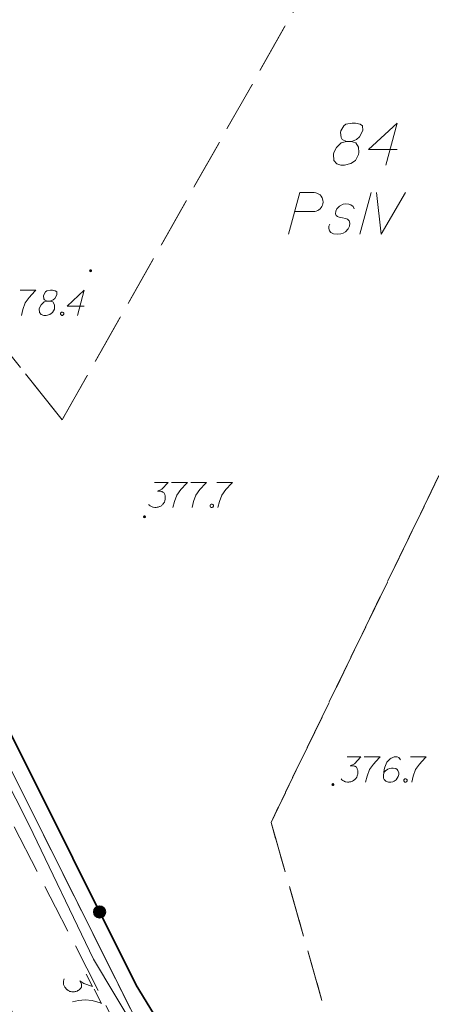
# Model space of a CAD drawing. Header units: metres. Extents: x 5555129 to 5556676, y 5635595 to 5636517.
# Tile 21 of 255: x 5555164 to 5555177, y 5636297 to 5636326. Entities that reach past the tile are written whole.
import ezdxf

# ---------------------------------------------------------------- set-up
doc = ezdxf.new("R2010")
doc.units = ezdxf.units.M
doc.header["$MEASUREMENT"] = 0
for name, pattern in [('L_0_06', [2, 1.5, -0.5]), ('PRZER1-1', [2, 1, -1]), ('PRZER3-1', [4, 3, -1])]:
    doc.linetypes.add(name, pattern=pattern)
for name, color, linetype, lineweight in [('#digitalizacja', 7, 'Continuous', 18), ('#skartowane', 7, 'Continuous', 18), ('#zmodyfikowane', 7, 'Continuous', 18)]:
    doc.layers.add(name, color=color, linetype=linetype, lineweight=lineweight)
for name, color, linetype, lineweight, true_color in [('GESDZI', 7, 'Continuous', 18, 0x0a0909), ('GESDZI_O', 7, 'Continuous', 18, 0x0a0909), ('GESKKL', 7, 'PRZER3-1', 18, 0x008000), ('GESKKL_O', 7, 'PRZER3-1', 18, 0x008000), ('GESUZY', 7, 'PRZER1-1', 18, 0x008000)]:
    doc.layers.add(name, color=color, linetype=linetype, lineweight=lineweight, true_color=true_color)

msp = doc.modelspace()

# ---------------------------------------------------------------- hatches: boundary and pattern name
at = {"layer": '#skartowane', "linetype": 'Continuous', "lineweight": 35}
h = msp.add_hatch(color=7, dxfattribs=at)
edge = h.paths.add_edge_path()
edge.add_arc((5555166.728, 5636299.651), 0.175, 0, 360)
at = {"layer": '#zmodyfikowane', "linetype": 'Continuous', "lineweight": 18}
h = msp.add_hatch(color=7, dxfattribs=at)
edge = h.paths.add_edge_path()
edge.add_arc((5555166.46, 5636318.83), 0.045, 0, 360)
h = msp.add_hatch(color=7, dxfattribs=at)
edge = h.paths.add_edge_path()
edge.add_arc((5555168.07, 5636311.47), 0.045, 0, 360)
h = msp.add_hatch(color=7, dxfattribs=at)
edge = h.paths.add_edge_path()
edge.add_arc((5555173.7, 5636303.46), 0.045, 0, 360)

# ---------------------------------------------------------------- linework, layer by layer
at = {"layer": '#digitalizacja', "color": 1, "linetype": 'Continuous', "lineweight": 18, "flags": 128}
msp.add_lwpolyline([(5555160.588, 5636310.204), (5555164.623, 5636302.246), (5555166.546, 5636298.24), (5555170.434, 5636291.739), (5555173.666, 5636287.512), (5555177.255, 5636283.385), (5555187.066, 5636274.45)], dxfattribs=at)
at = {"layer": '#skartowane', "color": 7, "linetype": 'Continuous', "lineweight": 18, "flags": 128}
for points in [[(5555164.355, 5636318.244), (5555164.828, 5636318.244), (5555164.798, 5636318.215), (5555164.627, 5636318.032), (5555164.509, 5636317.866), (5555164.438, 5636317.671), (5555164.391, 5636317.494)], [(5555165.164, 5636317.919), (5555165.247, 5636317.919), (5555165.27, 5636317.925), (5555165.341, 5636317.955), (5555165.395, 5636318.002), (5555165.454, 5636318.114), (5555165.448, 5636318.197), (5555165.406, 5636318.226), (5555165.324, 5636318.244), (5555165.265, 5636318.244), (5555165.152, 5636318.226), (5555165.117, 5636318.197), (5555165.058, 5636318.108), (5555165.052, 5636318.079), (5555165.064, 5636317.99), (5555165.087, 5636317.955), (5555165.164, 5636317.919), (5555165.07, 5636317.896), (5555164.981, 5636317.807), (5555164.934, 5636317.719), (5555164.928, 5636317.689), (5555164.934, 5636317.577), (5555164.987, 5636317.518), (5555165.058, 5636317.494), (5555165.129, 5636317.494), (5555165.241, 5636317.524), (5555165.324, 5636317.577), (5555165.377, 5636317.683), (5555165.383, 5636317.719), (5555165.377, 5636317.813), (5555165.33, 5636317.896), (5555165.247, 5636317.919)], [(5555166.268, 5636317.772), (5555165.761, 5636317.772), (5555166.268, 5636318.244), (5555166.068, 5636317.494)], [(5555165.595, 5636317.595), (5555165.625, 5636317.595), (5555165.642, 5636317.583), (5555165.66, 5636317.559), (5555165.66, 5636317.53), (5555165.642, 5636317.506), (5555165.625, 5636317.494), (5555165.595, 5636317.494), (5555165.578, 5636317.506), (5555165.56, 5636317.53), (5555165.56, 5636317.559), (5555165.578, 5636317.583), (5555165.595, 5636317.595)], [(5555168.368, 5636312.499), (5555168.781, 5636312.499), (5555168.586, 5636312.298), (5555168.456, 5636312.233), (5555168.563, 5636312.233), (5555168.586, 5636312.227), (5555168.598, 5636312.221), (5555168.61, 5636312.216), (5555168.622, 5636312.21), (5555168.645, 5636312.192), (5555168.657, 5636312.174), (5555168.669, 5636312.156), (5555168.675, 5636312.139), (5555168.687, 5636312.097), (5555168.692, 5636312.062), (5555168.692, 5636312.044), (5555168.692, 5636312.021), (5555168.687, 5636311.985), (5555168.681, 5636311.962), (5555168.675, 5636311.938), (5555168.669, 5636311.92), (5555168.663, 5636311.908), (5555168.657, 5636311.897), (5555168.651, 5636311.885), (5555168.639, 5636311.867), (5555168.622, 5636311.843), (5555168.604, 5636311.826), (5555168.592, 5636311.814), (5555168.574, 5636311.802), (5555168.557, 5636311.79), (5555168.533, 5636311.779), (5555168.521, 5636311.773), (5555168.48, 5636311.761), (5555168.444, 5636311.755), (5555168.421, 5636311.749), (5555168.38, 5636311.749), (5555168.332, 5636311.755), (5555168.315, 5636311.761), (5555168.297, 5636311.767), (5555168.279, 5636311.773), (5555168.261, 5636311.784), (5555168.244, 5636311.796), (5555168.214, 5636311.82), (5555168.196, 5636311.843)], [(5555168.881, 5636312.499), (5555169.354, 5636312.499), (5555169.324, 5636312.469), (5555169.153, 5636312.286), (5555169.035, 5636312.121), (5555168.964, 5636311.926), (5555168.917, 5636311.749)], [(5555169.454, 5636312.499), (5555169.927, 5636312.499), (5555169.897, 5636312.469), (5555169.726, 5636312.286), (5555169.608, 5636312.121), (5555169.537, 5636311.926), (5555169.49, 5636311.749)], [(5555170.228, 5636312.499), (5555170.7, 5636312.499), (5555170.671, 5636312.469), (5555170.499, 5636312.286), (5555170.381, 5636312.121), (5555170.31, 5636311.926), (5555170.263, 5636311.749)], [(5555170.062, 5636311.849), (5555170.092, 5636311.849), (5555170.11, 5636311.838), (5555170.127, 5636311.814), (5555170.127, 5636311.784), (5555170.11, 5636311.761), (5555170.092, 5636311.749), (5555170.062, 5636311.749), (5555170.045, 5636311.761), (5555170.027, 5636311.784), (5555170.027, 5636311.814), (5555170.045, 5636311.838), (5555170.062, 5636311.849)], [(5555174.121, 5636304.286), (5555174.535, 5636304.286), (5555174.34, 5636304.085), (5555174.21, 5636304.02), (5555174.316, 5636304.02), (5555174.34, 5636304.014), (5555174.352, 5636304.008), (5555174.363, 5636304.002), (5555174.375, 5636303.996), (5555174.399, 5636303.979), (5555174.411, 5636303.961), (5555174.422, 5636303.943), (5555174.428, 5636303.925), (5555174.44, 5636303.884), (5555174.446, 5636303.849), (5555174.446, 5636303.831), (5555174.446, 5636303.807), (5555174.44, 5636303.772), (5555174.434, 5636303.748), (5555174.428, 5636303.725), (5555174.422, 5636303.707), (5555174.417, 5636303.695), (5555174.411, 5636303.683), (5555174.405, 5636303.671), (5555174.393, 5636303.654), (5555174.375, 5636303.63), (5555174.358, 5636303.612), (5555174.346, 5636303.601), (5555174.328, 5636303.589), (5555174.31, 5636303.577), (5555174.287, 5636303.565), (5555174.275, 5636303.559), (5555174.234, 5636303.547), (5555174.198, 5636303.542), (5555174.174, 5636303.536), (5555174.133, 5636303.536), (5555174.086, 5636303.542), (5555174.068, 5636303.547), (5555174.05, 5636303.553), (5555174.033, 5636303.559), (5555174.015, 5636303.571), (5555173.997, 5636303.583), (5555173.968, 5636303.606), (5555173.95, 5636303.63)], [(5555174.635, 5636304.286), (5555175.107, 5636304.286), (5555175.078, 5636304.256), (5555174.907, 5636304.073), (5555174.789, 5636303.908), (5555174.718, 5636303.713), (5555174.67, 5636303.536)], [(5555175.716, 5636304.203), (5555175.668, 5636304.268), (5555175.615, 5636304.286), (5555175.533, 5636304.286), (5555175.474, 5636304.262), (5555175.438, 5636304.25), (5555175.409, 5636304.232), (5555175.314, 5636304.126), (5555175.249, 5636303.984), (5555175.231, 5636303.908), (5555175.208, 5636303.736), (5555175.208, 5636303.648), (5555175.231, 5636303.612), (5555175.279, 5636303.565), (5555175.296, 5636303.553), (5555175.355, 5636303.536), (5555175.432, 5636303.536), (5555175.491, 5636303.547), (5555175.533, 5636303.559), (5555175.592, 5636303.606), (5555175.651, 5636303.701), (5555175.668, 5636303.76), (5555175.668, 5636303.807), (5555175.639, 5636303.884), (5555175.615, 5636303.914), (5555175.574, 5636303.937), (5555175.503, 5636303.955), (5555175.45, 5636303.955), (5555175.385, 5636303.937), (5555175.344, 5636303.919), (5555175.273, 5636303.872), (5555175.237, 5636303.843), (5555175.22, 5636303.825)], [(5555176.017, 5636304.286), (5555176.489, 5636304.286), (5555176.46, 5636304.256), (5555176.288, 5636304.073), (5555176.17, 5636303.908), (5555176.099, 5636303.713), (5555176.052, 5636303.536)], [(5555175.851, 5636303.636), (5555175.881, 5636303.636), (5555175.899, 5636303.624), (5555175.916, 5636303.601), (5555175.916, 5636303.571), (5555175.899, 5636303.547), (5555175.881, 5636303.536), (5555175.851, 5636303.536), (5555175.834, 5636303.547), (5555175.816, 5636303.571), (5555175.816, 5636303.601), (5555175.834, 5636303.624), (5555175.851, 5636303.636)], [(5555166.332, 5636297.793), (5555166.521, 5636297.425), (5555166.254, 5636297.506), (5555166.137, 5636297.592), (5555166.185, 5636297.498), (5555166.191, 5636297.474), (5555166.191, 5636297.461), (5555166.191, 5636297.448), (5555166.191, 5636297.434), (5555166.186, 5636297.405), (5555166.176, 5636297.387), (5555166.165, 5636297.368), (5555166.152, 5636297.355), (5555166.121, 5636297.325), (5555166.092, 5636297.304), (5555166.076, 5636297.296), (5555166.055, 5636297.285), (5555166.021, 5636297.274), (5555165.997, 5636297.269), (5555165.974, 5636297.263), (5555165.955, 5636297.26), (5555165.942, 5636297.26), (5555165.929, 5636297.26), (5555165.916, 5636297.26), (5555165.895, 5636297.262), (5555165.865, 5636297.267), (5555165.842, 5636297.275), (5555165.826, 5636297.28), (5555165.807, 5636297.29), (5555165.789, 5636297.301), (5555165.767, 5636297.316), (5555165.757, 5636297.324), (5555165.727, 5636297.355), (5555165.706, 5636297.384), (5555165.69, 5636297.402), (5555165.671, 5636297.439), (5555165.654, 5636297.484), (5555165.652, 5636297.502), (5555165.649, 5636297.521), (5555165.646, 5636297.539), (5555165.648, 5636297.56), (5555165.651, 5636297.582), (5555165.658, 5636297.619), (5555165.671, 5636297.645)], [(5555166.567, 5636297.336), (5555166.783, 5636296.915), (5555166.743, 5636296.928), (5555166.502, 5636296.997), (5555166.301, 5636297.026), (5555166.096, 5636297), (5555165.916, 5636296.961)]]:
    msp.add_lwpolyline(points, dxfattribs=at)
at = {"layer": '#skartowane', "color": 7, "linetype": 'Continuous', "lineweight": 35, "flags": 128}
msp.add_lwpolyline([(5555158.36, 5636316.43), (5555167.82, 5636297.46), (5555171.77, 5636290.99), (5555175.13, 5636287.15)], dxfattribs=at)
at = {"layer": '#skartowane', "color": 7, "linetype": 'L_0_06', "lineweight": 18, "flags": 128}
msp.add_lwpolyline([(5555319.91, 5636279.38), (5555323.03, 5636275.28), (5555329.28, 5636268.46), (5555334.03, 5636263.4), (5555345.03, 5636252.49), (5555346.54, 5636251.45), (5555345.73, 5636247.93), (5555332.42, 5636261.49), (5555327.2, 5636266.8), (5555317.86, 5636277.41), (5555315.42, 5636280.01), (5555313.35, 5636281.16), (5555310.91, 5636281.48), (5555308.55, 5636280.93), (5555307.33, 5636278.49), (5555300.21, 5636263.98), (5555298.84, 5636260.31), (5555299.74, 5636259.03), (5555298.26, 5636255.27), (5555297.04, 5636255.1), (5555292.88, 5636247), (5555292.08, 5636246.05), (5555288.59, 5636239.37), (5555285.9, 5636234.86), (5555282.53, 5636231.41), (5555279.83, 5636229.99), (5555275.41, 5636228.95), (5555271.53, 5636229.31), (5555268.13, 5636230.4), (5555264.62, 5636232.17), (5555253.07, 5636239.68), (5555243.27, 5636245.93), (5555229.11, 5636254.41), (5555220.5, 5636258.77), (5555213.45, 5636261.65), (5555208.14, 5636263.06), (5555202.51, 5636263.31), (5555198.72, 5636262.51), (5555193.02, 5636260.05), (5555189.79, 5636257.33), (5555186.81, 5636252.47), (5555184.72, 5636245.33), (5555179.71, 5636245.97), (5555181.09, 5636251.46), (5555182.84, 5636255.67), (5555185.21, 5636259.68), (5555188.88, 5636264.05), (5555188.73, 5636266.82), (5555186.51, 5636270.36), (5555177.24, 5636279.14), (5555172.12, 5636284.35), (5555168.67, 5636288.73), (5555165.68, 5636293.64), (5555163.11, 5636298.61), (5555159.69, 5636305.28), (5555154.96, 5636314.88), (5555157.25, 5636316.15), (5555161.87, 5636306.69), (5555165.41, 5636299.79), (5555167.81, 5636295.12), (5555170.82, 5636290.32), (5555174.09, 5636286.04), (5555178.95, 5636281.15), (5555193.27, 5636269.09), (5555198.74, 5636266.34), (5555202.91, 5636266.53), (5555208.67, 5636266.05), (5555214.33, 5636264.32), (5555221.74, 5636261.36), (5555230.37, 5636257.02), (5555244.89, 5636248.46), (5555254.7, 5636242.22), (5555266.71, 5636234.85), (5555271.59, 5636232.9), (5555275.32, 5636232.51), (5555278.58, 5636233.38), (5555282.52, 5636236.11), (5555285.35, 5636239.7), (5555289.44, 5636247.37), (5555294.78, 5636258.52), (5555297.61, 5636265.12), (5555304.52, 5636279.57), (5555309.3, 5636287.58), (5555310.96, 5636291.13)], dxfattribs=at)
at = {"layer": '#skartowane', "color": 7, "linetype": 'Continuous', "lineweight": 35}
msp.add_circle((5555166.728, 5636299.651), 0.175, dxfattribs=at)
at = {"layer": 'GESDZI', "color": 96, "linetype": 'Continuous', "lineweight": 18, "flags": 128}
for points in [[(5555210.74, 5636267.97), (5555208.46, 5636266.82), (5555202.73, 5636267.2), (5555198.92, 5636266.95), (5555193.68, 5636269.44), (5555177.22, 5636283.54), (5555171.33, 5636290.55), (5555168.09, 5636295.87), (5555152.11, 5636327.91), (5555140.07, 5636349.47), (5555138.419, 5636351.998)], [(5555138.419, 5636351.998), (5555140.07, 5636349.47), (5555152.11, 5636327.91), (5555168.09, 5636295.87), (5555171.33, 5636290.55), (5555177.22, 5636283.54), (5555193.68, 5636269.44), (5555198.92, 5636266.95), (5555194.751, 5636266.179), (5555190.254, 5636262.036), (5555175.305, 5636278.922)]]:
    msp.add_lwpolyline(points, dxfattribs=at)
at = {"layer": 'GESDZI_O', "color": 96, "linetype": 'Continuous', "lineweight": 18, "flags": 128}
for points in [[(5555174.108, 5636322.7), (5555174.246, 5636322.7), (5555174.285, 5636322.71), (5555174.403, 5636322.759), (5555174.492, 5636322.838), (5555174.59, 5636323.025), (5555174.58, 5636323.162), (5555174.512, 5636323.212), (5555174.374, 5636323.241), (5555174.275, 5636323.241), (5555174.088, 5636323.212), (5555174.029, 5636323.162), (5555173.931, 5636323.015), (5555173.921, 5636322.966), (5555173.941, 5636322.818), (5555173.98, 5636322.759), (5555174.108, 5636322.7), (5555173.95, 5636322.66), (5555173.803, 5636322.513), (5555173.724, 5636322.365), (5555173.714, 5636322.316), (5555173.724, 5636322.129), (5555173.813, 5636322.031), (5555173.931, 5636321.991), (5555174.049, 5636321.991), (5555174.236, 5636322.04), (5555174.374, 5636322.129), (5555174.462, 5636322.306), (5555174.472, 5636322.365), (5555174.462, 5636322.523), (5555174.384, 5636322.66), (5555174.246, 5636322.7)], [(5555175.614, 5636322.454), (5555174.767, 5636322.454), (5555175.614, 5636323.241), (5555175.279, 5636321.991)]]:
    msp.add_lwpolyline(points, dxfattribs=at)
at = {"layer": 'GESKKL', "color": 96, "linetype": 'PRZER3-1', "lineweight": 18, "ltscale": 0.5, "true_color": 0x008000}
for points in [[(5555187.306, 5636349.775), (5555177.2, 5636334.86), (5555165.61, 5636314.37), (5555145.81, 5636339.2), (5555140.07, 5636349.47), (5555138.419, 5636351.998)], [(5555191.001, 5636341.927), (5555171.85, 5636302.33), (5555177.22, 5636283.54), (5555171.33, 5636290.55), (5555168.09, 5636295.87), (5555152.11, 5636327.91), (5555145.81, 5636339.2), (5555165.61, 5636314.37), (5555177.2, 5636334.86), (5555187.306, 5636349.775)], [(5555200.497, 5636321.76), (5555177.22, 5636283.54), (5555171.85, 5636302.33), (5555191.001, 5636341.927)]]:
    msp.add_lwpolyline(points, dxfattribs=at)
at = {"layer": 'GESKKL_O', "color": 96, "linetype": 'Continuous', "lineweight": 18, "true_color": 0x008000}
msp.add_line((5555174.837, 5636321.174), (5555174.502, 5636319.924), dxfattribs=at)
at = {"layer": 'GESKKL_O', "color": 96, "linetype": 'Continuous', "lineweight": 18, "true_color": 0x008000, "flags": 128}
for points in [[(5555172.376, 5636319.924), (5555172.711, 5636321.174), (5555173.134, 5636321.174), (5555173.193, 5636321.164), (5555173.223, 5636321.155), (5555173.282, 5636321.125), (5555173.321, 5636321.096), (5555173.351, 5636321.056), (5555173.38, 5636321.007), (5555173.4, 5636320.938), (5555173.41, 5636320.879), (5555173.4, 5636320.83), (5555173.39, 5636320.79), (5555173.37, 5636320.751), (5555173.351, 5636320.722), (5555173.321, 5636320.682), (5555173.282, 5636320.653), (5555173.252, 5636320.633), (5555173.203, 5636320.613), (5555173.154, 5636320.604), (5555172.563, 5636320.604)], [(5555175.004, 5636321.174), (5555175.142, 5636319.924), (5555175.87, 5636321.174)], [(5555174.335, 5636320.682), (5555174.305, 5636320.751), (5555174.237, 5636320.8), (5555174.177, 5636320.82), (5555174.089, 5636320.83), (5555174.01, 5636320.82), (5555173.892, 5636320.761), (5555173.813, 5636320.682), (5555173.784, 5636320.613), (5555173.774, 5636320.535), (5555173.794, 5636320.485), (5555173.833, 5636320.456), (5555173.853, 5636320.446), (5555173.912, 5636320.426), (5555173.981, 5636320.416), (5555174.079, 5636320.397), (5555174.138, 5636320.377), (5555174.187, 5636320.318), (5555174.207, 5636320.249), (5555174.197, 5636320.161), (5555174.158, 5636320.082), (5555174.079, 5636319.993), (5555174.01, 5636319.954), (5555173.931, 5636319.934), (5555173.833, 5636319.924), (5555173.715, 5636319.934), (5555173.636, 5636319.974), (5555173.597, 5636320.023), (5555173.577, 5636320.092), (5555173.577, 5636320.161), (5555173.607, 5636320.22)]]:
    msp.add_lwpolyline(points, dxfattribs=at)
at = {"layer": 'GESUZY', "color": 96, "linetype": 'PRZER1-1', "lineweight": 18, "ltscale": 0.5, "true_color": 0x008000}
for points in [[(5555138.419, 5636351.998), (5555140.07, 5636349.47), (5555145.81, 5636339.2), (5555152.11, 5636327.91), (5555168.09, 5636295.87), (5555171.33, 5636290.55), (5555177.22, 5636283.54), (5555193.68, 5636269.44), (5555198.92, 5636266.95), (5555194.751, 5636266.179), (5555190.254, 5636262.036), (5555180.593, 5636272.949), (5555175.305, 5636278.922), (5555167.557, 5636287.96), (5555148.596, 5636326.003), (5555136.58, 5636347.5), (5555134.827, 5636350.189)], [(5555191.001, 5636341.927), (5555171.85, 5636302.33), (5555177.22, 5636283.54), (5555171.33, 5636290.55), (5555168.09, 5636295.87), (5555152.11, 5636327.91), (5555145.81, 5636339.2), (5555140.07, 5636349.47), (5555138.419, 5636351.998)], [(5555275.249, 5636316.493), (5555282.05, 5636311.75), (5555291.92, 5636304.86), (5555284.52, 5636292.447), (5555255.64, 5636244), (5555216.06, 5636266.31), (5555210.74, 5636267.97), (5555208.46, 5636266.82), (5555202.73, 5636267.2), (5555198.92, 5636266.95), (5555193.68, 5636269.44), (5555177.22, 5636283.54), (5555171.85, 5636302.33), (5555191.001, 5636341.927)]]:
    msp.add_lwpolyline(points, dxfattribs=at)

doc.saveas('drawing.dxf')
